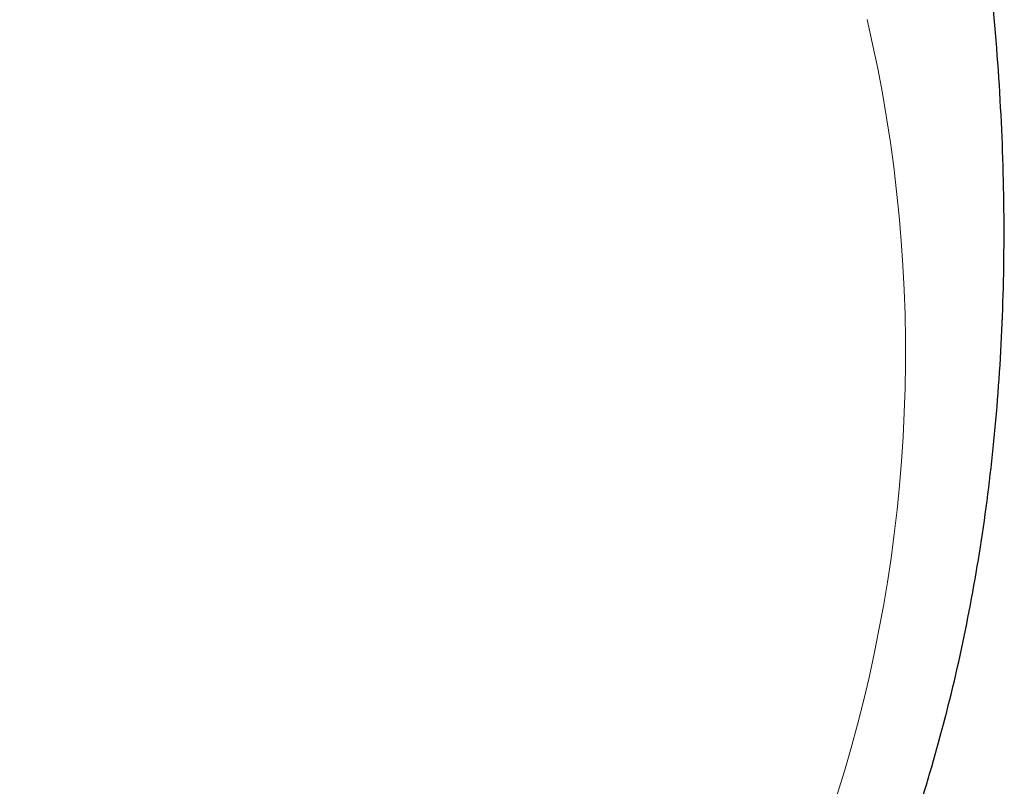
# Model space of a CAD drawing. Header units: millimetres. Extents: x 8 to 549, y 12 to 450.
# Tile 78 of 171: x 481.58 to 482.95, y 171.95 to 173.02. Entities that reach past the tile are written whole.
import ezdxf

# ---------------------------------------------------------------- set-up
doc = ezdxf.new("R2010")
doc.units = ezdxf.units.MM

msp = doc.modelspace()

# ---------------------------------------------------------------- linework, layer by layer
at = {"color": 252, "linetype": 'Continuous', "lineweight": 0}
msp.add_arc((480.7773, 172.5538), 2.0372, 311.7088, 13.1477, dxfattribs=at)
at = {"color": 7, "linetype": 'Continuous', "lineweight": 30}
msp.add_open_spline([(478.3643, 171.8035), (478.3799, 171.7887), (478.4456, 171.7268), (478.5635, 171.6247), (478.7181, 171.4971), (478.8726, 171.379), (479.0265, 171.2696), (479.1788, 171.1693), (479.3318, 171.0765), (479.4862, 170.9909), (479.6418, 170.9128), (479.7982, 170.8424), (479.9548, 170.7801), (480.1092, 170.7269), (480.261, 170.6826), (480.4096, 170.647), (480.5567, 170.6194), (480.7027, 170.5999), (480.8474, 170.5886), (480.9904, 170.5856), (481.1311, 170.5909), (481.2684, 170.6046), (481.4019, 170.6265), (481.5312, 170.6563), (481.6564, 170.6939), (481.7781, 170.7396), (481.8959, 170.7933), (482.0094, 170.8552), (482.1181, 170.9249), (482.221, 171.002), (482.3181, 171.0863), (482.4088, 171.1773), (482.4932, 171.275), (482.5717, 171.3799), (482.6437, 171.492), (482.7091, 171.6111), (482.7673, 171.7368), (482.8174, 171.8672), (482.8595, 172.0019), (482.8936, 172.14), (482.9201, 172.2828), (482.939, 172.431), (482.95, 172.5843), (482.953, 172.7427), (482.9477, 172.9053), (482.9343, 173.0691), (482.9131, 173.2338), (482.8847, 173.3983), (482.8489, 173.5649), (482.8054, 173.7346), (482.7538, 173.907), (482.7073, 174.0476), (482.6756, 174.1305), (482.6664, 174.1547)], degree=3, knots=[0, 0, 0, 0, 0.006428, 0.026977, 0.047516, 0.068292, 0.08807, 0.107866, 0.127661, 0.14744, 0.167605, 0.18778, 0.207946, 0.228339, 0.247933, 0.267545, 0.287156, 0.30675, 0.326712, 0.346682, 0.366643, 0.386819, 0.406672, 0.426543, 0.446413, 0.466267, 0.486489, 0.50672, 0.526943, 0.547381, 0.567554, 0.587745, 0.607935, 0.628108, 0.648671, 0.669244, 0.689808, 0.710603, 0.730658, 0.750731, 0.770803, 0.790858, 0.811313, 0.831777, 0.852232, 0.872924, 0.892591, 0.912275, 0.93196, 0.951627, 0.971675, 0.991731, 1, 1, 1, 1], dxfattribs=at)

doc.saveas('drawing.dxf')
